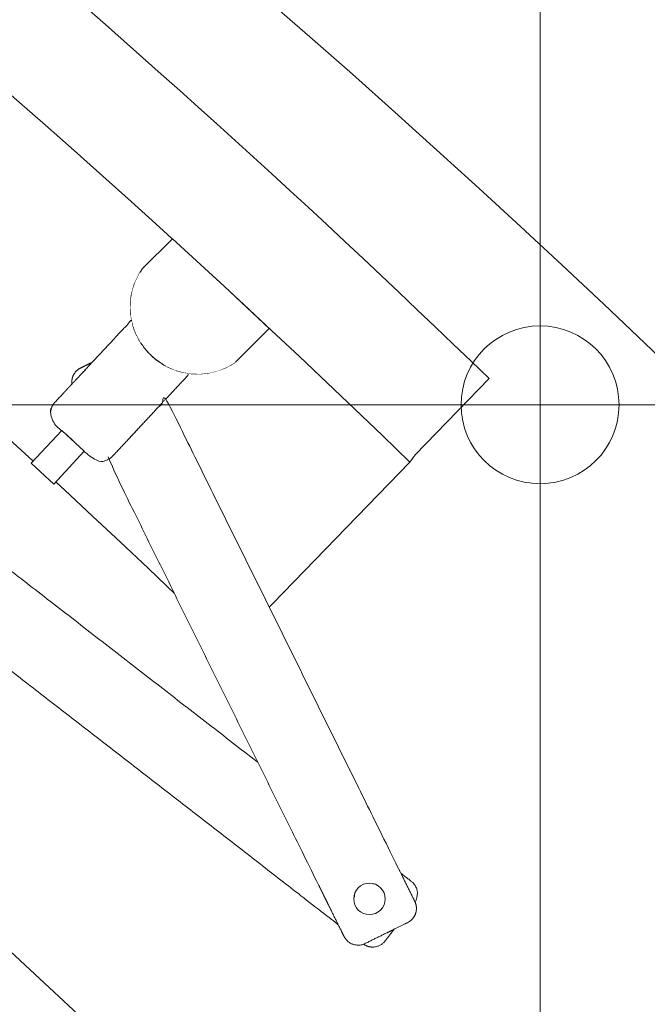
# Model space of a CAD drawing. Header units: metres. Extents: x -45 to 152, y -127 to 99.
# Tile 69 of 256: x -35.739 to -35.501, y -9.953 to -9.579. Entities that reach past the tile are written whole.
import ezdxf

# ---------------------------------------------------------------- set-up
doc = ezdxf.new("R2010")
doc.units = ezdxf.units.M
doc.layers.add('036_Bodenbelagarbeiten-350 Doppelbodenelement', color=7, linetype='Continuous', lineweight=9)
doc.layers.add('_OG 2 (2D)', color=7, linetype='Continuous', lineweight=9)
doc.layers.add('ACTES-Einrichtung Aufsicht.', color=7, linetype='Continuous', lineweight=9, true_color=0xa6a6a6)

# ---------------------------------------------------------------- blocks, each defined once
blk = doc.blocks.new('Group-100')
at = {"color": 255, "transparency": 33554687}
blk.add_wipeout([(-36.90366, -10.12188), (-36.91753, -10.11381), (-36.93143, -10.1058), (-36.94536, -10.09784), (-36.95932, -10.08994), (-36.97332, -10.0821), (-36.98735, -10.07431), (-37.0014, -10.06658), (-37.01549, -10.05891), (-37.11396, -10.00728), (-37.21382, -9.95839), (-37.31499, -9.91228), (-37.4174, -9.869), (-37.52097, -9.82857), (-37.62562, -9.79102), (-37.73128, -9.75639), (-37.83784, -9.72469), (-37.84453, -9.72033), (-37.85043, -9.71496), (-37.8554, -9.70871), (-37.85931, -9.70176), (-37.86207, -9.69427), (-37.8636, -9.68644), (-37.86387, -9.67846), (-37.86286, -9.67054), (-37.86285, -9.67048), (-37.86284, -9.67042), (-37.86282, -9.67036), (-37.86281, -9.67029), (-37.8628, -9.67023), (-37.86278, -9.67017), (-37.86277, -9.6701), (-37.86276, -9.67004), (-37.64691, -8.63864), (-37.64391, -8.62938), (-37.63916, -8.62088), (-37.63286, -8.61346), (-37.62524, -8.60741), (-37.61659, -8.60294), (-37.60724, -8.60023), (-37.59754, -8.59939), (-37.58786, -8.60044), (-37.25404, -8.68571), (-36.92803, -8.7972), (-36.6119, -8.93421), (-36.30763, -9.09587), (-36.01716, -9.28116), (-35.7423, -9.48892), (-35.4848, -9.71784), (-35.24628, -9.96647), (-35.24623, -9.96653), (-35.24618, -9.96658), (-35.24613, -9.96664), (-35.24608, -9.9667), (-35.24603, -9.96676), (-35.24598, -9.96682), (-35.24593, -9.96687), (-35.24588, -9.96693), (-35.24628, -9.96647), (-35.24061, -9.97438), (-35.23659, -9.98324), (-35.23435, -9.99271), (-35.23399, -10.00244), (-35.23553, -10.01205), (-35.2389, -10.02119), (-35.24397, -10.02949), (-35.25056, -10.03666), (-36.03587, -10.73932), (-36.04212, -10.74408), (-36.04904, -10.74781), (-36.05645, -10.7504), (-36.06419, -10.7518), (-36.07204, -10.75197), (-36.07983, -10.75091), (-36.08735, -10.74865), (-36.09443, -10.74523), (-36.18652, -10.65629), (-36.2814, -10.57033), (-36.37897, -10.48744), (-36.47914, -10.40771), (-36.5818, -10.33121), (-36.68684, -10.25802), (-36.79417, -10.18822)], dxfattribs=at).dxf.layer = 'ACTES-Einrichtung Aufsicht.'
at = {"layer": 'ACTES-Einrichtung Aufsicht.', "transparency": 33554534, "flags": 128}
blk.add_lwpolyline([(-36.90366, -10.12188, 0.008083), (-37.01549, -10.05891, 0.055453), (-37.83784, -9.72469, -0.330906), (-37.86286, -9.67054, 0.002569), (-37.86276, -9.67004), (-37.64691, -8.63864, -0.41107), (-37.58786, -8.60044, -0.160224), (-35.24628, -9.96647, -0.00305), (-35.24588, -9.96693), (-35.24628, -9.96647, -0.411112), (-35.25056, -10.03666), (-36.03587, -10.73932, -0.325472), (-36.09443, -10.74523, 0.063875)], format="xyb", close=True, dxfattribs=at)
at = {"layer": 'ACTES-Einrichtung Aufsicht.', "flags": 128}
blk.add_lwpolyline([(-37.1649, -8.8015), (-37.17407, -8.79862, 0.002867), (-37.21837, -8.78472), (-37.21678, -8.78135), (-37.20502, -8.74312, -0.044027), (-36.53908, -9.01394, -0.073959), (-35.56098, -9.71503), (-35.58904, -9.744), (-35.59102, -9.74677, 0.057345), (-36.32518, -9.18289), (-36.32552, -9.18228), (-36.34776, -9.16944, 0.013514), (-36.53908, -9.06321, 0.038853), (-37.11727, -8.81727), (-37.11725, -8.81723), (-37.16488, -8.80146)], format="xyb", close=True, dxfattribs=at)
at = {"color": 255, "transparency": 33554559}
blk.add_wipeout([(-36.32552, -9.18228), (-36.32518, -9.18289), (-36.22661, -9.24397), (-36.12982, -9.30784), (-36.03491, -9.37446), (-35.94194, -9.44378), (-35.85099, -9.51572), (-35.76214, -9.59024), (-35.67546, -9.66728), (-35.59102, -9.74677), (-35.65921, -9.81715), (-35.74338, -9.73797), (-35.82982, -9.66128), (-35.91848, -9.58716), (-36.00926, -9.51565), (-36.10209, -9.44684), (-36.1969, -9.38076), (-36.2936, -9.31749), (-36.39211, -9.25708), (-36.40213, -9.25115), (-36.45434, -9.22067), (-36.53386, -9.17687), (-36.61963, -9.13199), (-36.70648, -9.08923), (-36.79435, -9.0486), (-36.88319, -9.01014), (-36.97295, -8.97387), (-37.06357, -8.93981), (-37.15499, -8.90798), (-37.24717, -8.8784), (-37.24203, -8.86166), (-37.24202, -8.86166), (-37.21824, -8.78476), (-37.1649, -8.8015), (-37.11729, -8.8173), (-37.11729, -8.8173), (-37.11728, -8.81729), (-37.11728, -8.81729), (-37.11728, -8.81728), (-37.11728, -8.81728), (-37.11727, -8.81728), (-37.11727, -8.81727), (-37.11727, -8.81727), (-37.02026, -8.85128), (-36.92414, -8.88774), (-36.82898, -8.92663), (-36.73484, -8.96793), (-36.64178, -9.0116), (-36.54985, -9.05762), (-36.45913, -9.10596), (-36.36966, -9.15659), (-36.34776, -9.16944)], dxfattribs=at).dxf.layer = 'ACTES-Einrichtung Aufsicht.'
at = {"layer": 'ACTES-Einrichtung Aufsicht.', "flags": 128}
blk.add_lwpolyline([(-36.32552, -9.18228), (-36.32518, -9.18289, -0.057345), (-35.59102, -9.74677), (-35.65921, -9.81715, 0.058565), (-36.39211, -9.25708), (-36.40213, -9.25115), (-36.45434, -9.22067), (-36.53386, -9.17687, 0.049045), (-37.24717, -8.8784), (-37.24203, -8.86166), (-37.24202, -8.86166), (-37.21824, -8.78476), (-37.1649, -8.8015), (-37.11729, -8.8173, 0.000416), (-37.11727, -8.81727, -0.050823), (-36.36966, -9.15659), (-36.34776, -9.16944)], format="xyb", close=True, dxfattribs=at)
at = {"color": 255, "transparency": 33554559}
for points in [[(-35.6813, -9.66197), (-35.6927, -9.67326), (-35.69489, -9.6771), (-35.69639, -9.68126), (-35.69715, -9.68562), (-35.69714, -9.69004), (-35.69637, -9.69439), (-35.69487, -9.69854), (-35.69266, -9.70238), (-35.68645, -9.70862), (-35.68263, -9.71085), (-35.67849, -9.71239), (-35.67414, -9.71318), (-35.66972, -9.71321), (-35.66536, -9.71248), (-35.66119, -9.71101), (-35.65734, -9.70884), (-35.65729, -9.7088), (-35.64447, -9.69596), (-35.66154, -9.68007)], [(-35.597, -9.9243), (-35.58906, -9.91402), (-35.58898, -9.91388), (-35.58889, -9.91372), (-35.58881, -9.91357), (-35.58874, -9.91341), (-35.58867, -9.91326), (-35.5886, -9.9131), (-35.58854, -9.91293), (-35.58848, -9.91277), (-35.58845, -9.91267), (-35.58842, -9.91257), (-35.58839, -9.91247), (-35.58836, -9.91237), (-35.58834, -9.91227), (-35.58832, -9.91217), (-35.58829, -9.91206), (-35.58827, -9.91196), (-35.58826, -9.91185), (-35.58824, -9.91175), (-35.58823, -9.91166), (-35.58821, -9.91156), (-35.5882, -9.91147), (-35.58819, -9.91138), (-35.58819, -9.91129), (-35.58818, -9.9112), (-35.58818, -9.91112), (-35.58818, -9.91104), (-35.58818, -9.91096), (-35.58818, -9.91089), (-35.58818, -9.91082), (-35.58818, -9.91075), (-35.58818, -9.91068), (-35.58818, -9.91062), (-35.58819, -9.91056), (-35.58819, -9.91049), (-35.58819, -9.91043), (-35.5882, -9.91037), (-35.5882, -9.91031), (-35.58821, -9.91025), (-35.58822, -9.91019), (-35.58822, -9.91013), (-35.58823, -9.91009), (-35.58823, -9.91006), (-35.58824, -9.91002), (-35.58824, -9.90998), (-35.58825, -9.90995), (-35.58826, -9.90991), (-35.58826, -9.90987), (-35.58827, -9.90984), (-35.58827, -9.9098), (-35.58828, -9.90977), (-35.58829, -9.90973), (-35.58829, -9.9097), (-35.5883, -9.90967), (-35.58831, -9.90964), (-35.58831, -9.90961), (-35.58832, -9.90959), (-35.58832, -9.90956), (-35.58833, -9.90954), (-35.58833, -9.90951), (-35.58834, -9.90949), (-35.58835, -9.90947), (-35.58835, -9.90944), (-35.58836, -9.90942), (-35.58836, -9.9094), (-35.58837, -9.90938), (-35.58837, -9.90937), (-35.58838, -9.90935), (-35.58838, -9.90933), (-35.58839, -9.90931), (-35.58839, -9.90929), (-35.5884, -9.90927), (-35.5884, -9.90925), (-35.58843, -9.90914), (-35.58847, -9.90904), (-35.5885, -9.90893), (-35.58854, -9.90882), (-35.58858, -9.90872), (-35.58862, -9.90861), (-35.58867, -9.90851), (-35.58871, -9.9084), (-35.58876, -9.9083), (-35.58881, -9.9082), (-35.58886, -9.9081), (-35.58892, -9.90799), (-35.58898, -9.90789), (-35.58904, -9.90779), (-35.5891, -9.90769), (-35.58916, -9.90759), (-35.58923, -9.90749), (-35.5893, -9.90739), (-35.58937, -9.90729), (-35.58944, -9.90719), (-35.58952, -9.90709), (-35.5896, -9.907), (-35.58968, -9.90691), (-35.58977, -9.90681), (-35.58985, -9.90672), (-35.58993, -9.90664), (-35.59001, -9.90657), (-35.59007, -9.9065), (-35.59014, -9.90644), (-35.5902, -9.90638), (-35.59025, -9.90634), (-35.5903, -9.9063), (-35.59049, -9.90615), (-35.5905, -9.90614), (-35.59449, -9.90304), (-35.75878, -9.77557), (-35.75879, -9.77557), (-35.75898, -9.77542), (-35.75903, -9.77538), (-35.75909, -9.77534), (-35.75916, -9.7753), (-35.75923, -9.77525), (-35.75932, -9.7752), (-35.75941, -9.77515), (-35.75951, -9.77509), (-35.75961, -9.77503), (-35.75973, -9.77497), (-35.75984, -9.77492), (-35.75995, -9.77486), (-35.76006, -9.77481), (-35.76017, -9.77476), (-35.76029, -9.77472), (-35.7604, -9.77468), (-35.76052, -9.77464), (-35.76063, -9.7746), (-35.76074, -9.77456), (-35.76086, -9.77453), (-35.76097, -9.7745), (-35.76108, -9.77447), (-35.7612, -9.77445), (-35.76131, -9.77443), (-35.76142, -9.7744), (-35.76153, -9.77439), (-35.76164, -9.77437), (-35.76175, -9.77435), (-35.76187, -9.77434), (-35.76198, -9.77433), (-35.76209, -9.77432), (-35.7622, -9.77432), (-35.76232, -9.77431), (-35.76234, -9.77431), (-35.76236, -9.77431), (-35.76238, -9.77431), (-35.7624, -9.77431), (-35.76242, -9.77431), (-35.76244, -9.77431), (-35.76245, -9.77431), (-35.76247, -9.77431), (-35.76249, -9.77431), (-35.76252, -9.77431), (-35.76254, -9.77431), (-35.76256, -9.77431), (-35.76258, -9.77431), (-35.76261, -9.77431), (-35.76264, -9.77431), (-35.76266, -9.77432), (-35.76269, -9.77432), (-35.76272, -9.77432), (-35.76275, -9.77432), (-35.76278, -9.77432), (-35.76281, -9.77432), (-35.76285, -9.77432), (-35.76288, -9.77433), (-35.76292, -9.77433), (-35.76295, -9.77433), (-35.76299, -9.77434), (-35.76303, -9.77434), (-35.76306, -9.77434), (-35.7631, -9.77435), (-35.76314, -9.77435), (-35.76318, -9.77435), (-35.76321, -9.77436), (-35.76327, -9.77437), (-35.76333, -9.77438), (-35.76339, -9.77438), (-35.76345, -9.77439), (-35.76351, -9.77441), (-35.76357, -9.77442), (-35.76363, -9.77443), (-35.76369, -9.77444), (-35.76376, -9.77445), (-35.76382, -9.77447), (-35.76389, -9.77448), (-35.76396, -9.7745), (-35.76403, -9.77452), (-35.7641, -9.77454), (-35.76418, -9.77456), (-35.76426, -9.77459), (-35.76434, -9.77461), (-35.76443, -9.77464), (-35.76451, -9.77467), (-35.7646, -9.7747), (-35.76469, -9.77474), (-35.76478, -9.77478), (-35.76488, -9.77482), (-35.76497, -9.77486), (-35.76507, -9.77491), (-35.76516, -9.77495), (-35.76526, -9.775), (-35.76535, -9.77505), (-35.76544, -9.7751), (-35.76553, -9.77516), (-35.76562, -9.77521), (-35.76571, -9.77526), (-35.76592, -9.77541), (-35.76612, -9.77556), (-35.76632, -9.77572), (-35.76651, -9.77589), (-35.7667, -9.77606), (-35.76687, -9.77624), (-35.76704, -9.77644), (-35.7672, -9.77663), (-35.77824, -9.79086), (-35.77839, -9.79106), (-35.77853, -9.79127), (-35.77867, -9.79149), (-35.77879, -9.79171), (-35.77891, -9.79194), (-35.77901, -9.79217), (-35.77911, -9.79241), (-35.77919, -9.79265), (-35.77922, -9.79274), (-35.77925, -9.79284), (-35.77928, -9.79294), (-35.77931, -9.79304), (-35.77933, -9.79315), (-35.77936, -9.79325), (-35.77938, -9.79335), (-35.7794, -9.79346), (-35.77942, -9.79356), (-35.77943, -9.79366), (-35.77945, -9.79376), (-35.77946, -9.79386), (-35.77947, -9.79395), (-35.77948, -9.79404), (-35.77948, -9.79413), (-35.77949, -9.79421), (-35.77949, -9.7943), (-35.77949, -9.79438), (-35.7795, -9.79445), (-35.7795, -9.79453), (-35.7795, -9.7946), (-35.77949, -9.79467), (-35.77949, -9.79474), (-35.77949, -9.7948), (-35.77949, -9.79486), (-35.77948, -9.79492), (-35.77948, -9.79498), (-35.77947, -9.79504), (-35.77947, -9.79511), (-35.77946, -9.79517), (-35.77946, -9.79523), (-35.77945, -9.79528), (-35.77944, -9.79532), (-35.77944, -9.79536), (-35.77943, -9.7954), (-35.77943, -9.79543), (-35.77942, -9.79547), (-35.77942, -9.79551), (-35.77941, -9.79554), (-35.7794, -9.79558), (-35.7794, -9.79561), (-35.77939, -9.79565), (-35.77939, -9.79568), (-35.77938, -9.79571), (-35.77937, -9.79574), (-35.77937, -9.79577), (-35.77936, -9.7958), (-35.77935, -9.79583), (-35.77935, -9.79586), (-35.77934, -9.79588), (-35.77934, -9.79591), (-35.77933, -9.79593), (-35.77933, -9.79595), (-35.77932, -9.79597), (-35.77932, -9.79599), (-35.77931, -9.79601), (-35.77931, -9.79603), (-35.7793, -9.79605), (-35.7793, -9.79607), (-35.77929, -9.79609), (-35.77929, -9.79611), (-35.77928, -9.79613), (-35.77928, -9.79615), (-35.77927, -9.79616), (-35.77924, -9.79627), (-35.7792, -9.79638), (-35.77917, -9.79649), (-35.77913, -9.79659), (-35.77909, -9.7967), (-35.77905, -9.7968), (-35.77901, -9.79691), (-35.77896, -9.79701), (-35.77891, -9.79711), (-35.77886, -9.79722), (-35.77881, -9.79732), (-35.77875, -9.79742), (-35.7787, -9.79752), (-35.77864, -9.79763), (-35.77857, -9.79773), (-35.77851, -9.79783), (-35.77844, -9.79793), (-35.77837, -9.79803), (-35.7783, -9.79813), (-35.77823, -9.79822), (-35.77815, -9.79832), (-35.77807, -9.79842), (-35.77799, -9.79851), (-35.7779, -9.7986), (-35.77782, -9.79869), (-35.77774, -9.79877), (-35.77767, -9.79885), (-35.7776, -9.79892), (-35.77753, -9.79898), (-35.77748, -9.79903), (-35.77742, -9.79908), (-35.77737, -9.79912), (-35.77718, -9.79927), (-35.77717, -9.79927), (-35.7676, -9.8067), (-35.75696, -9.79529), (-35.75639, -9.79475), (-35.75576, -9.79429), (-35.75506, -9.79392), (-35.75433, -9.79364), (-35.75357, -9.79346), (-35.75279, -9.79338), (-35.752, -9.7934), (-35.75047, -9.79376), (-35.74976, -9.79408), (-35.74909, -9.79449), (-35.74848, -9.79499), (-35.74795, -9.79556), (-35.74749, -9.79619), (-35.74711, -9.79689), (-35.74666, -9.79838), (-35.74658, -9.79916), (-35.7466, -9.79995), (-35.74673, -9.80072), (-35.74695, -9.80147), (-35.74727, -9.80219), (-35.74769, -9.80286), (-35.74818, -9.80347), (-35.75808, -9.81409), (-35.61833, -9.92252), (-35.61834, -9.9225), (-35.60864, -9.93002), (-35.60856, -9.93008), (-35.60847, -9.93014), (-35.60839, -9.93019), (-35.6083, -9.93025), (-35.60821, -9.9303), (-35.60811, -9.93035), (-35.60802, -9.9304), (-35.60792, -9.93045), (-35.60783, -9.9305), (-35.60773, -9.93055), (-35.60763, -9.93059), (-35.60753, -9.93064), (-35.60743, -9.93068), (-35.60733, -9.93072), (-35.60722, -9.93076), (-35.60712, -9.93079), (-35.60701, -9.93083), (-35.60691, -9.93086), (-35.6068, -9.93089), (-35.60669, -9.93092), (-35.60658, -9.93094), (-35.60647, -9.93097), (-35.60636, -9.93099), (-35.60625, -9.93101), (-35.60614, -9.93103), (-35.60603, -9.93105), (-35.60592, -9.93106), (-35.60581, -9.93107), (-35.60569, -9.93108), (-35.60558, -9.93109), (-35.60547, -9.9311), (-35.60536, -9.9311), (-35.60534, -9.9311), (-35.60532, -9.9311), (-35.6053, -9.9311), (-35.60528, -9.9311), (-35.60526, -9.9311), (-35.60524, -9.9311), (-35.60522, -9.9311), (-35.6052, -9.9311), (-35.60518, -9.9311), (-35.60516, -9.9311), (-35.60513, -9.9311), (-35.60511, -9.9311), (-35.60509, -9.9311), (-35.60506, -9.9311), (-35.60504, -9.9311), (-35.60501, -9.9311), (-35.60498, -9.9311), (-35.60495, -9.9311), (-35.60492, -9.9311), (-35.60489, -9.9311), (-35.60486, -9.93109), (-35.60483, -9.93109), (-35.60479, -9.93109), (-35.60475, -9.93109), (-35.60472, -9.93108), (-35.60468, -9.93108), (-35.60464, -9.93108), (-35.60461, -9.93107), (-35.60457, -9.93107), (-35.60453, -9.93107), (-35.6045, -9.93106), (-35.60446, -9.93106), (-35.6044, -9.93105), (-35.60434, -9.93104), (-35.60428, -9.93103), (-35.60422, -9.93102), (-35.60416, -9.93101), (-35.6041, -9.931), (-35.60404, -9.93099), (-35.60398, -9.93098), (-35.60392, -9.93096), (-35.60385, -9.93095), (-35.60378, -9.93093), (-35.60371, -9.93091), (-35.60364, -9.93089), (-35.60357, -9.93087), (-35.60349, -9.93085), (-35.60341, -9.93083), (-35.60333, -9.9308), (-35.60325, -9.93078), (-35.60316, -9.93074), (-35.60307, -9.93071), (-35.60298, -9.93068), (-35.60289, -9.93064), (-35.6028, -9.9306), (-35.6027, -9.93055), (-35.6026, -9.93051), (-35.60251, -9.93046), (-35.60242, -9.93041), (-35.60232, -9.93036), (-35.60223, -9.93031), (-35.60214, -9.93026), (-35.60205, -9.93021), (-35.60197, -9.93015), (-35.60176, -9.93001), (-35.60155, -9.92986), (-35.60135, -9.9297), (-35.60116, -9.92953), (-35.60098, -9.92935), (-35.6008, -9.92917), (-35.60063, -9.92898), (-35.60047, -9.92878)]]:
    blk.add_wipeout(points, dxfattribs=at).dxf.layer = 'ACTES-Einrichtung Aufsicht.'
at = {"layer": 'ACTES-Einrichtung Aufsicht.', "flags": 128}
blk.add_lwpolyline([(-35.6813, -9.66197), (-35.6927, -9.67326, 0.83258), (-35.65734, -9.70884), (-35.65729, -9.7088), (-35.64447, -9.69596), (-35.66154, -9.68007)], format="xyb", close=True, dxfattribs=at)
at = {"layer": 'ACTES-Einrichtung Aufsicht.'}
blk.add_rational_spline([(-35.597, -9.9243), (-35.59303, -9.91916), (-35.58906, -9.91402), (-35.5887, -9.91343), (-35.58848, -9.91277), (-35.58835, -9.91238), (-35.5882, -9.91154), (-35.58817, -9.91087), (-35.58819, -9.91037), (-35.58822, -9.91013), (-35.58824, -9.90998), (-35.58829, -9.90969), (-35.58834, -9.90948), (-35.58838, -9.90933), (-35.5884, -9.90925), (-35.58853, -9.90882), (-35.5889, -9.90799), (-35.58942, -9.90718), (-35.59011, -9.90644), (-35.5904, -9.90622), (-35.59049, -9.90615), (-35.59049, -9.90614), (-35.5905, -9.90614), (-35.59249, -9.90459), (-35.59449, -9.90304), (-35.67664, -9.83931), (-35.75878, -9.77557), (-35.75879, -9.77557), (-35.75879, -9.77557), (-35.75889, -9.77549), (-35.75917, -9.77527), (-35.76006, -9.77479), (-35.76097, -9.77448), (-35.76187, -9.77433), (-35.76232, -9.77431), (-35.7624, -9.77431), (-35.76255, -9.77431), (-35.76277, -9.77432), (-35.76306, -9.77434), (-35.76321, -9.77436), (-35.76345, -9.77439), (-35.76394, -9.77449), (-35.76458, -9.77468), (-35.76536, -9.77504), (-35.76571, -9.77526), (-35.76657, -9.77582), (-35.7672, -9.77663), (-35.77272, -9.78374), (-35.77824, -9.79086), (-35.77887, -9.79167), (-35.77919, -9.79265), (-35.77932, -9.79304), (-35.77948, -9.79388), (-35.7795, -9.79455), (-35.77948, -9.79505), (-35.77945, -9.79528), (-35.77943, -9.79543), (-35.77938, -9.79572), (-35.77933, -9.79594), (-35.77929, -9.79609), (-35.77927, -9.79616), (-35.77915, -9.7966), (-35.77877, -9.79742), (-35.77825, -9.79823), (-35.77756, -9.79897), (-35.77728, -9.79919), (-35.77718, -9.79927), (-35.77718, -9.79927), (-35.77717, -9.79927), (-35.77239, -9.80299), (-35.7676, -9.8067), (-35.76228, -9.801), (-35.75696, -9.79529), (-35.7546, -9.79275), (-35.75123, -9.79353), (-35.74785, -9.79431), (-35.74684, -9.79762), (-35.74582, -9.80093), (-35.74818, -9.80347), (-35.75313, -9.80878), (-35.75808, -9.81409), (-35.6882, -9.86831), (-35.61833, -9.92252), (-35.61833, -9.92251), (-35.61834, -9.9225), (-35.61349, -9.92626), (-35.60864, -9.93002), (-35.60831, -9.93026), (-35.60754, -9.93065), (-35.6067, -9.93093), (-35.60581, -9.93109), (-35.60536, -9.9311), (-35.60528, -9.9311), (-35.60512, -9.9311), (-35.6049, -9.9311), (-35.60461, -9.93108), (-35.60446, -9.93106), (-35.60422, -9.93103), (-35.60373, -9.93093), (-35.60309, -9.93073), (-35.60231, -9.93037), (-35.60197, -9.93015), (-35.6011, -9.9296), (-35.60047, -9.92878), (-35.59873, -9.92654), (-35.597, -9.9243)], [1, 1, 1, 0.99333317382, 1, 1, 1, 1, 1, 1, 1, 1, 1, 1, 1, 1, 1, 1, 1, 1, 1, 1, 1, 1, 1, 1, 1, 1, 1, 1, 1, 1, 1, 1, 1, 1, 1, 1, 1, 1, 1, 1, 1, 1, 1, 0.985598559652, 1, 1, 1, 0.985598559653, 1, 1, 1, 1, 1, 1, 1, 1, 1, 1, 1, 1, 1, 1, 1, 1, 1, 1, 1, 1, 1, 1, 1, 0.866022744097, 1, 0.866022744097, 1, 0.866022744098, 1, 1, 1, 1, 1, 1, 1, 1, 1, 1, 1, 1, 1, 1, 1, 1, 1, 1, 1, 1, 1, 1, 1, 1, 0.985598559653, 1, 1, 1], degree=2, knots=[0, 0, 0, 0.004254, 0.004254, 0.004707, 0.004707, 0.004977, 0.005247, 0.005516, 0.005786, 0.005786, 0.005957, 0.006128, 0.006299, 0.00647, 0.00647, 0.007448, 0.008425, 0.009402, 0.010379, 0.010878, 0.010878, 0.010898, 0.010898, 0.021336, 0.021336, 0.450963, 0.450963, 0.450982, 0.450982, 0.451481, 0.452458, 0.453436, 0.454413, 0.45539, 0.45539, 0.455561, 0.455732, 0.455903, 0.456074, 0.456074, 0.456344, 0.456614, 0.456884, 0.457153, 0.457153, 0.457818, 0.457818, 0.463715, 0.463715, 0.46438, 0.46438, 0.46465, 0.46492, 0.465189, 0.465459, 0.465459, 0.46563, 0.465801, 0.465972, 0.466144, 0.466144, 0.467121, 0.468098, 0.469075, 0.470052, 0.470551, 0.470551, 0.470571, 0.470571, 0.495613, 0.495613, 0.527849, 0.527849, 0.540245, 0.540245, 0.552642, 0.552642, 0.565038, 0.565038, 0.595034, 0.595034, 0.960479, 0.960479, 0.960516, 0.960516, 0.985858, 0.985858, 0.987545, 0.989232, 0.990918, 0.992605, 0.992605, 0.9929, 0.993195, 0.993491, 0.993786, 0.993786, 0.994251, 0.994717, 0.995183, 0.995648, 0.995648, 0.996795, 0.996795, 1, 1, 1], dxfattribs=at)
at = {"color": 255, "transparency": 33554559}
blk.add_wipeout([(-35.6781, -9.71673), (-35.67473, -9.71312), (-35.67866, -9.71234), (-35.68242, -9.71095), (-35.68591, -9.70899), (-35.68906, -9.70651), (-35.69178, -9.70357), (-35.694, -9.70024), (-35.69567, -9.6966), (-35.69676, -9.69275), (-35.72595, -9.72409), (-35.72596, -9.7241), (-35.72612, -9.72427), (-35.72616, -9.72432), (-35.72621, -9.72438), (-35.72626, -9.72444), (-35.72631, -9.72451), (-35.72637, -9.72459), (-35.72643, -9.72467), (-35.72649, -9.72477), (-35.72656, -9.72487), (-35.72663, -9.72497), (-35.7267, -9.72508), (-35.72676, -9.72519), (-35.72682, -9.7253), (-35.72688, -9.7254), (-35.72693, -9.72551), (-35.72699, -9.72562), (-35.72704, -9.72573), (-35.72708, -9.72584), (-35.72713, -9.72595), (-35.72717, -9.72606), (-35.72721, -9.72617), (-35.72725, -9.72628), (-35.72729, -9.72639), (-35.72732, -9.7265), (-35.72735, -9.72661), (-35.72738, -9.72672), (-35.7274, -9.72683), (-35.72743, -9.72694), (-35.72745, -9.72705), (-35.72747, -9.72716), (-35.72749, -9.72727), (-35.72751, -9.72738), (-35.72752, -9.7275), (-35.72752, -9.72752), (-35.72752, -9.72753), (-35.72753, -9.72755), (-35.72753, -9.72757), (-35.72753, -9.72759), (-35.72753, -9.72761), (-35.72753, -9.72763), (-35.72754, -9.72765), (-35.72754, -9.72767), (-35.72754, -9.72769), (-35.72754, -9.72772), (-35.72754, -9.72774), (-35.72754, -9.72776), (-35.72755, -9.72779), (-35.72755, -9.72781), (-35.72755, -9.72784), (-35.72755, -9.72787), (-35.72755, -9.7279), (-35.72755, -9.72793), (-35.72756, -9.72796), (-35.72756, -9.72799), (-35.72756, -9.72802), (-35.72756, -9.72806), (-35.72756, -9.7281), (-35.72756, -9.72813), (-35.72756, -9.72817), (-35.72756, -9.72821), (-35.72756, -9.72824), (-35.72756, -9.72828), (-35.72756, -9.72832), (-35.72756, -9.72836), (-35.72756, -9.72839), (-35.72755, -9.72845), (-35.72755, -9.72851), (-35.72755, -9.72857), (-35.72754, -9.72863), (-35.72754, -9.72869), (-35.72753, -9.72876), (-35.72752, -9.72882), (-35.72752, -9.72888), (-35.72751, -9.72894), (-35.7275, -9.72901), (-35.72749, -9.72908), (-35.72748, -9.72915), (-35.72747, -9.72922), (-35.72745, -9.7293), (-35.72744, -9.72938), (-35.72742, -9.72946), (-35.7274, -9.72954), (-35.72738, -9.72963), (-35.72736, -9.72971), (-35.72734, -9.7298), (-35.72731, -9.7299), (-35.72728, -9.72999), (-35.72725, -9.73009), (-35.72721, -9.73019), (-35.72718, -9.73029), (-35.72714, -9.73039), (-35.7271, -9.73049), (-35.72706, -9.73058), (-35.72701, -9.73068), (-35.72697, -9.73077), (-35.72693, -9.73086), (-35.72688, -9.73096), (-35.72676, -9.73118), (-35.72662, -9.7314), (-35.72648, -9.73161), (-35.72633, -9.73182), (-35.72617, -9.73202), (-35.72601, -9.73221), (-35.72583, -9.73239), (-35.72565, -9.73257), (-35.71248, -9.74484), (-35.71229, -9.74501), (-35.71209, -9.74517), (-35.71189, -9.74532), (-35.71168, -9.74547), (-35.71146, -9.7456), (-35.71124, -9.74573), (-35.71101, -9.74584), (-35.71078, -9.74595), (-35.71068, -9.74599), (-35.71059, -9.74603), (-35.71049, -9.74607), (-35.71039, -9.7461), (-35.71029, -9.74614), (-35.71019, -9.74617), (-35.71009, -9.7462), (-35.70999, -9.74623), (-35.70989, -9.74626), (-35.70979, -9.74628), (-35.70969, -9.74631), (-35.7096, -9.74633), (-35.70951, -9.74634), (-35.70942, -9.74636), (-35.70933, -9.74638), (-35.70924, -9.74639), (-35.70916, -9.7464), (-35.70908, -9.74641), (-35.70901, -9.74642), (-35.70893, -9.74642), (-35.70886, -9.74643), (-35.70879, -9.74643), (-35.70873, -9.74644), (-35.70866, -9.74644), (-35.7086, -9.74644), (-35.70854, -9.74645), (-35.70848, -9.74645), (-35.70842, -9.74645), (-35.70836, -9.74645), (-35.70829, -9.74645), (-35.70823, -9.74645), (-35.70817, -9.74644), (-35.70814, -9.74644), (-35.7081, -9.74644), (-35.70806, -9.74644), (-35.70802, -9.74644), (-35.70799, -9.74643), (-35.70795, -9.74643), (-35.70791, -9.74643), (-35.70788, -9.74643), (-35.70784, -9.74642), (-35.70781, -9.74642), (-35.70777, -9.74642), (-35.70774, -9.74641), (-35.70771, -9.74641), (-35.70768, -9.74641), (-35.70765, -9.7464), (-35.70762, -9.7464), (-35.7076, -9.7464), (-35.70757, -9.74639), (-35.70755, -9.74639), (-35.70752, -9.74639), (-35.7075, -9.74638), (-35.70748, -9.74638), (-35.70746, -9.74638), (-35.70744, -9.74637), (-35.70742, -9.74637), (-35.7074, -9.74637), (-35.70738, -9.74636), (-35.70736, -9.74636), (-35.70734, -9.74636), (-35.70732, -9.74635), (-35.7073, -9.74635), (-35.70728, -9.74635), (-35.70717, -9.74632), (-35.70706, -9.7463), (-35.70695, -9.74627), (-35.70684, -9.74625), (-35.70673, -9.74622), (-35.70663, -9.74618), (-35.70652, -9.74615), (-35.70641, -9.74611), (-35.7063, -9.74607), (-35.7062, -9.74603), (-35.70609, -9.74599), (-35.70598, -9.74594), (-35.70588, -9.7459), (-35.70577, -9.74585), (-35.70566, -9.74579), (-35.70556, -9.74574), (-35.70545, -9.74568), (-35.70534, -9.74562), (-35.70524, -9.74556), (-35.70514, -9.74549), (-35.70503, -9.74542), (-35.70493, -9.74535), (-35.70483, -9.74528), (-35.70473, -9.7452), (-35.70463, -9.74513), (-35.70455, -9.74506), (-35.70446, -9.74499), (-35.70439, -9.74493), (-35.70432, -9.74487), (-35.70426, -9.74482), (-35.70421, -9.74477), (-35.70417, -9.74472), (-35.704, -9.74454), (-35.704, -9.74454)], dxfattribs=at).dxf.layer = 'ACTES-Einrichtung Aufsicht.'
at = {"layer": 'ACTES-Einrichtung Aufsicht.'}
blk.add_rational_spline([(-35.6781, -9.71673), (-35.67642, -9.71492), (-35.67473, -9.71312), (-35.69315, -9.71094), (-35.69676, -9.69275), (-35.71135, -9.70842), (-35.72595, -9.72409), (-35.72595, -9.72409), (-35.72596, -9.7241), (-35.72604, -9.72419), (-35.72628, -9.72445), (-35.72684, -9.72529), (-35.72723, -9.72617), (-35.72747, -9.72705), (-35.72752, -9.7275), (-35.72753, -9.72757), (-35.72754, -9.72773), (-35.72756, -9.72795), (-35.72756, -9.72824), (-35.72756, -9.72839), (-35.72755, -9.72863), (-35.72749, -9.72913), (-35.72736, -9.72979), (-35.72707, -9.73059), (-35.72688, -9.73096), (-35.7264, -9.73187), (-35.72565, -9.73257), (-35.71906, -9.7387), (-35.71248, -9.74484), (-35.71172, -9.74554), (-35.71078, -9.74595), (-35.7104, -9.74612), (-35.70958, -9.74634), (-35.70891, -9.74643), (-35.70841, -9.74645), (-35.70817, -9.74644), (-35.70802, -9.74644), (-35.70773, -9.74641), (-35.70752, -9.74639), (-35.70736, -9.74636), (-35.70728, -9.74635), (-35.70684, -9.74626), (-35.70598, -9.74596), (-35.70513, -9.74551), (-35.70433, -9.74489), (-35.70409, -9.74463), (-35.704, -9.74454), (-35.704, -9.74454), (-35.704, -9.74454), (-35.69105, -9.73063), (-35.6781, -9.71673)], [1, 1, 1, 0.808687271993, 1, 1, 1, 1, 1, 1, 1, 1, 1, 1, 1, 1, 1, 1, 1, 1, 1, 1, 1, 1, 1, 0.985598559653, 1, 1, 1, 0.985598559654, 1, 1, 1, 1, 1, 1, 1, 1, 1, 1, 1, 1, 1, 1, 1, 1, 1, 1, 1, 1, 1], degree=2, knots=[0, 0, 0, 0.039408, 0.039408, 0.278912, 0.278912, 0.620862, 0.620862, 0.620937, 0.620937, 0.622866, 0.626641, 0.630417, 0.634193, 0.637969, 0.637969, 0.638631, 0.639292, 0.639953, 0.640614, 0.640614, 0.641656, 0.642699, 0.643741, 0.644783, 0.644783, 0.647352, 0.647352, 0.67014, 0.67014, 0.672709, 0.672709, 0.673751, 0.674793, 0.675836, 0.676878, 0.676878, 0.677539, 0.6782, 0.678861, 0.679523, 0.679523, 0.683299, 0.687075, 0.69085, 0.694626, 0.696555, 0.696555, 0.69663, 0.69663, 1, 1, 1], dxfattribs=at)
at = {"color": 255, "transparency": 33554559}
for points in [[(-35.65729, -9.7088), (-35.66031, -9.71059), (-35.66355, -9.71194), (-35.66694, -9.71284), (-35.67042, -9.71326), (-35.67393, -9.7132), (-35.6774, -9.71266), (-35.68076, -9.71165), (-35.68395, -9.71018), (-35.67174, -9.68779)], [(-35.72595, -9.72409), (-35.72595, -9.72409), (-35.72595, -9.72409), (-35.72595, -9.72409), (-35.72595, -9.72409), (-35.72595, -9.7241), (-35.72595, -9.7241), (-35.72596, -9.7241), (-35.72596, -9.7241), (-35.72596, -9.7241), (-35.72597, -9.72411), (-35.72598, -9.72412), (-35.726, -9.72414), (-35.72602, -9.72417), (-35.72605, -9.7242), (-35.72608, -9.72423), (-35.72612, -9.72427), (-35.72616, -9.72432), (-35.72621, -9.72438), (-35.72626, -9.72444), (-35.72631, -9.72451), (-35.72637, -9.72459), (-35.72643, -9.72467), (-35.72649, -9.72477), (-35.72656, -9.72487), (-35.72663, -9.72497), (-35.7267, -9.72508), (-35.72676, -9.72519), (-35.72682, -9.7253), (-35.72688, -9.7254), (-35.72693, -9.72551), (-35.72699, -9.72562), (-35.72704, -9.72573), (-35.72708, -9.72584), (-35.72713, -9.72595), (-35.72717, -9.72606), (-35.72721, -9.72617), (-35.72725, -9.72628), (-35.72729, -9.72639), (-35.72732, -9.7265), (-35.72735, -9.72661), (-35.72738, -9.72672), (-35.7274, -9.72683), (-35.72743, -9.72694), (-35.72745, -9.72705), (-35.72747, -9.72716), (-35.72749, -9.72727), (-35.72751, -9.72738), (-35.72752, -9.7275)], [(-35.70417, -9.74472), (-35.70421, -9.74477), (-35.70426, -9.74482), (-35.70432, -9.74487), (-35.70439, -9.74493), (-35.70446, -9.74499), (-35.70455, -9.74506), (-35.70463, -9.74513), (-35.70473, -9.7452), (-35.70483, -9.74528), (-35.70493, -9.74535), (-35.70503, -9.74542), (-35.70514, -9.74549), (-35.70524, -9.74556), (-35.70534, -9.74562), (-35.70545, -9.74568), (-35.70556, -9.74574), (-35.70557, -9.74575), (-35.70559, -9.74575), (-35.7056, -9.74576), (-35.70562, -9.74577), (-35.70564, -9.74578), (-35.70565, -9.74579), (-35.70567, -9.7458), (-35.70568, -9.7458), (-35.61609, -9.92705), (-35.61608, -9.92706), (-35.61598, -9.92727), (-35.61595, -9.92733), (-35.61591, -9.92739), (-35.61587, -9.92746), (-35.61582, -9.92754), (-35.61577, -9.92762), (-35.61571, -9.9277), (-35.61565, -9.9278), (-35.61558, -9.9279), (-35.6155, -9.928), (-35.61543, -9.9281), (-35.61535, -9.9282), (-35.61527, -9.92829), (-35.61519, -9.92838), (-35.61511, -9.92847), (-35.61502, -9.92856), (-35.61494, -9.92865), (-35.61485, -9.92873), (-35.61477, -9.92881), (-35.61468, -9.92889), (-35.61459, -9.92897), (-35.6145, -9.92904), (-35.61441, -9.92911), (-35.61432, -9.92918), (-35.61423, -9.92925), (-35.61414, -9.92932), (-35.61404, -9.92938), (-35.61395, -9.92944), (-35.61385, -9.9295), (-35.61376, -9.92956), (-35.61366, -9.92962), (-35.61356, -9.92967), (-35.61346, -9.92972), (-35.61344, -9.92973), (-35.61343, -9.92974), (-35.61341, -9.92975), (-35.61339, -9.92976), (-35.61337, -9.92977), (-35.61335, -9.92978), (-35.61334, -9.92979), (-35.61332, -9.92979), (-35.6133, -9.9298), (-35.61328, -9.92981), (-35.61326, -9.92982), (-35.61324, -9.92983), (-35.61322, -9.92984), (-35.6132, -9.92985), (-35.61317, -9.92986), (-35.61315, -9.92987), (-35.61312, -9.92988), (-35.6131, -9.9299), (-35.61307, -9.92991), (-35.61304, -9.92992), (-35.61301, -9.92993), (-35.61298, -9.92995), (-35.61295, -9.92996), (-35.61291, -9.92997), (-35.61288, -9.92999), (-35.61284, -9.93), (-35.61281, -9.93001), (-35.61277, -9.93002), (-35.61274, -9.93004), (-35.6127, -9.93005), (-35.61267, -9.93006), (-35.61263, -9.93007), (-35.61258, -9.93009), (-35.61252, -9.93011), (-35.61246, -9.93013), (-35.6124, -9.93015), (-35.61234, -9.93016), (-35.61229, -9.93018), (-35.61223, -9.9302), (-35.61217, -9.93021), (-35.6121, -9.93023), (-35.61204, -9.93024), (-35.61197, -9.93026), (-35.6119, -9.93027), (-35.61183, -9.93028), (-35.61175, -9.9303), (-35.61167, -9.93031), (-35.61159, -9.93033), (-35.61151, -9.93034), (-35.61142, -9.93035), (-35.61133, -9.93036), (-35.61124, -9.93037), (-35.61114, -9.93038), (-35.61104, -9.93038), (-35.61094, -9.93039), (-35.61083, -9.93039), (-35.61073, -9.93039), (-35.61062, -9.93039), (-35.61051, -9.93039), (-35.61041, -9.93038), (-35.61031, -9.93038), (-35.6102, -9.93037), (-35.6101, -9.93036), (-35.61, -9.93035), (-35.60982, -9.93032), (-35.60965, -9.9303), (-35.60948, -9.93026), (-35.60931, -9.93023), (-35.60914, -9.93018), (-35.60897, -9.93013), (-35.60881, -9.93008), (-35.60864, -9.93002), (-35.597, -9.9243), (-35.59192, -9.92179), (-35.59169, -9.92168), (-35.59147, -9.92155), (-35.59125, -9.92141), (-35.59104, -9.92127), (-35.59084, -9.92111), (-35.59064, -9.92095), (-35.59046, -9.92078), (-35.59027, -9.9206), (-35.5902, -9.92052), (-35.59013, -9.92045), (-35.59006, -9.92037), (-35.59, -9.92029), (-35.58993, -9.92021), (-35.58986, -9.92013), (-35.5898, -9.92004), (-35.58973, -9.91996), (-35.58967, -9.91987), (-35.58961, -9.91979), (-35.58956, -9.91971), (-35.58951, -9.91963), (-35.58946, -9.91955), (-35.58941, -9.91947), (-35.58936, -9.91939), (-35.58932, -9.91932), (-35.58928, -9.91925), (-35.58925, -9.91917), (-35.58921, -9.91911), (-35.58918, -9.91904), (-35.58915, -9.91897), (-35.58912, -9.91891), (-35.58909, -9.91885), (-35.58907, -9.91879), (-35.58904, -9.91874), (-35.58902, -9.91868), (-35.589, -9.91862), (-35.58897, -9.91856), (-35.58895, -9.91851), (-35.58893, -9.91845), (-35.58891, -9.91839), (-35.58889, -9.91834), (-35.58888, -9.9183), (-35.58887, -9.91827), (-35.58886, -9.91823), (-35.58884, -9.91819), (-35.58883, -9.91816), (-35.58882, -9.91812), (-35.58881, -9.91809), (-35.5888, -9.91805), (-35.58879, -9.91802), (-35.58878, -9.91799), (-35.58877, -9.91795), (-35.58877, -9.91792), (-35.58876, -9.91789), (-35.58875, -9.91786), (-35.58874, -9.91783), (-35.58874, -9.91781), (-35.58873, -9.91778), (-35.58873, -9.91775), (-35.58872, -9.91773), (-35.58871, -9.91771), (-35.58871, -9.91768), (-35.58871, -9.91766), (-35.5887, -9.91764), (-35.5887, -9.91762), (-35.58869, -9.9176), (-35.58869, -9.91758), (-35.58869, -9.91756), (-35.58868, -9.91755), (-35.58868, -9.91753), (-35.58867, -9.91751), (-35.58867, -9.91749), (-35.58867, -9.91747), (-35.58865, -9.91736), (-35.58863, -9.91724), (-35.58862, -9.91713), (-35.58861, -9.91702), (-35.5886, -9.91691), (-35.58859, -9.9168), (-35.58858, -9.91668), (-35.58858, -9.91657), (-35.58857, -9.91646), (-35.58858, -9.91634), (-35.58858, -9.91623), (-35.58858, -9.91611), (-35.58859, -9.91599), (-35.5886, -9.91588), (-35.58861, -9.91576), (-35.58862, -9.91564), (-35.58864, -9.91552), (-35.58866, -9.9154), (-35.58868, -9.91528), (-35.58871, -9.91516), (-35.58873, -9.91504), (-35.58876, -9.91492), (-35.5888, -9.9148), (-35.58883, -9.91468), (-35.58886, -9.91457), (-35.5889, -9.91447), (-35.58893, -9.91438), (-35.58896, -9.9143), (-35.58899, -9.91422), (-35.58901, -9.91415), (-35.58904, -9.91408), (-35.58906, -9.91402), (-35.59449, -9.90304), (-35.68364, -9.72269), (-35.704, -9.74454), (-35.704, -9.74454)]]:
    blk.add_wipeout(points, dxfattribs=at).dxf.layer = 'ACTES-Einrichtung Aufsicht.'
at = {"layer": 'ACTES-Einrichtung Aufsicht.'}
blk.add_rational_spline([(-35.70417, -9.74472), (-35.70433, -9.74489), (-35.70513, -9.74551), (-35.70562, -9.74577), (-35.70568, -9.7458), (-35.66089, -9.83643), (-35.61609, -9.92705), (-35.61609, -9.92705), (-35.61608, -9.92706), (-35.61603, -9.92717), (-35.61587, -9.92749), (-35.61528, -9.92831), (-35.6146, -9.92898), (-35.61386, -9.92952), (-35.61346, -9.92972), (-35.61339, -9.92976), (-35.61325, -9.92983), (-35.61305, -9.92992), (-35.61278, -9.93003), (-35.61263, -9.93007), (-35.61241, -9.93015), (-35.61192, -9.93027), (-35.61126, -9.93038), (-35.61041, -9.9304), (-35.61, -9.93035), (-35.6093, -9.93026), (-35.60864, -9.93002), (-35.60282, -9.92716), (-35.597, -9.9243), (-35.59446, -9.92305), (-35.59192, -9.92179), (-35.59099, -9.92134), (-35.59027, -9.9206), (-35.58999, -9.9203), (-35.58948, -9.91961), (-35.58916, -9.91902), (-35.58897, -9.91856), (-35.58889, -9.91834), (-35.58884, -9.91819), (-35.58876, -9.91791), (-35.58871, -9.9177), (-35.58868, -9.91755), (-35.58867, -9.91747), (-35.58859, -9.91702), (-35.58856, -9.91612), (-35.58868, -9.91516), (-35.58897, -9.91424), (-35.58906, -9.91402), (-35.59178, -9.90853), (-35.59449, -9.90304), (-35.63907, -9.81287), (-35.68364, -9.72269), (-35.69382, -9.73361), (-35.704, -9.74454), (-35.704, -9.74454), (-35.704, -9.74454), (-35.70409, -9.74463), (-35.70417, -9.74472)], [1, 1, 1, 1, 1, 1, 1, 1, 1, 1, 1, 1, 1, 1, 1, 1, 1, 1, 1, 1, 1, 1, 1, 1, 1, 0.99326452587, 1, 1, 1, 1, 1, 0.985598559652, 1, 1, 1, 1, 1, 1, 1, 1, 1, 1, 1, 1, 1, 1, 1, 1, 1, 1, 1, 1, 1, 1, 1, 1, 1, 1], degree=2, knots=[0, 0, 0, 0.002202, 0.004404, 0.00473, 0.00473, 0.471304, 0.471304, 0.471326, 0.471326, 0.471883, 0.472975, 0.474066, 0.475158, 0.476249, 0.476249, 0.476441, 0.476632, 0.476823, 0.477014, 0.477014, 0.477315, 0.477616, 0.477918, 0.478219, 0.478219, 0.478728, 0.478728, 0.483477, 0.483477, 0.485551, 0.485551, 0.486293, 0.486293, 0.486595, 0.486896, 0.487197, 0.487498, 0.487498, 0.48769, 0.487881, 0.488072, 0.488263, 0.488263, 0.489354, 0.490446, 0.491537, 0.492524, 0.492524, 0.518042, 0.518042, 0.937256, 0.937256, 0.999477, 0.999477, 0.999497, 0.999497, 1, 1, 1], dxfattribs=at)
blk.add_open_spline([(-35.72595, -9.72409), (-35.72595, -9.72409), (-35.72596, -9.7241), (-35.72628, -9.72445), (-35.72684, -9.72529), (-35.72723, -9.72617), (-35.72747, -9.72705), (-35.72752, -9.7275)], degree=2, dxfattribs=at)
at = {"color": 255, "transparency": 33554559}
blk.add_wipeout([(-35.69328, -9.70145), (-35.69495, -9.69837), (-35.69618, -9.69508), (-35.69695, -9.69165), (-35.69724, -9.68816), (-35.69705, -9.68465), (-35.69638, -9.68121), (-35.69524, -9.67789), (-35.69365, -9.67475), (-35.67174, -9.68779)], dxfattribs=at).dxf.layer = 'ACTES-Einrichtung Aufsicht.'
blk.add_wipeout([(-35.60909, -9.90742), (-35.60451, -9.90709), (-35.60104, -9.9101), (-35.60072, -9.91468), (-35.60372, -9.91815), (-35.6083, -9.91848), (-35.61177, -9.91547), (-35.6121, -9.91089)], dxfattribs=at).dxf.layer = 'ACTES-Einrichtung Aufsicht.'
at = {"layer": 'ACTES-Einrichtung Aufsicht.'}
blk.add_circle((-35.60641, -9.91278), 0.006, dxfattribs=at)
at = {"color": 255, "transparency": 33554559}
blk.add_wipeout([(-35.61948, -10.0477), (-35.56352, -10.15045), (-35.56342, -10.15218), (-35.56819, -10.15731), (-35.56053, -10.19323), (-35.56047, -10.19501), (-35.56652, -10.20131), (-35.56869, -10.1988), (-35.57093, -10.2012), (-35.56867, -10.20381), (-35.57309, -10.20851), (-35.57454, -10.20845), (-35.59141, -10.18911), (-35.64054, -10.13422), (-35.6884, -10.08262), (-35.75826, -10.01071), (-35.82485, -9.94556), (-35.87767, -9.89645), (-35.91032, -9.86645), (-35.94616, -9.83491), (-35.98944, -9.79737), (-36.01896, -9.77257), (-36.07491, -9.72693), (-36.10966, -9.69946), (-36.1574, -9.66279), (-36.17283, -9.65119), (-36.17305, -9.64963), (-36.1687, -9.64491), (-36.16593, -9.64698), (-36.1637, -9.64458), (-36.16646, -9.64251), (-36.16048, -9.63609), (-36.15877, -9.63601), (-36.12235, -9.64114), (-36.11761, -9.63606), (-36.11584, -9.636), (-36.00938, -9.68453), (-35.85651, -9.82693), (-35.77236, -9.90531)], dxfattribs=at).dxf.layer = 'ACTES-Einrichtung Aufsicht.'
at = {"layer": 'ACTES-Einrichtung Aufsicht.', "flags": 128}
blk.add_lwpolyline([(-36.00938, -9.68453), (-35.85651, -9.82693), (-35.77236, -9.90531), (-35.61948, -10.0477)], dxfattribs=at)
at = {"color": 255, "transparency": 33554559}
blk.add_wipeout([(-35.56352, -10.15045), (-35.56346, -10.15222), (-35.56819, -10.15731), (-35.61914, -10.1005), (-35.66852, -10.04756), (-35.71759, -9.99691), (-35.76547, -9.94925), (-35.83238, -9.88538), (-35.88393, -9.83825), (-35.94242, -9.78681), (-35.99648, -9.74112), (-36.05406, -9.6943), (-36.12235, -9.64114), (-36.11761, -9.63606), (-36.11584, -9.636), (-36.06252, -9.67741), (-36.02499, -9.70769), (-35.9818, -9.74318), (-35.93469, -9.78292), (-35.87717, -9.83357), (-35.82666, -9.87977), (-35.7781, -9.9258), (-35.73392, -9.96913), (-35.68635, -10.01752), (-35.61571, -10.09236)], dxfattribs=at).dxf.layer = 'ACTES-Einrichtung Aufsicht.'
for points in [[(-35.71618, -9.71103), (-35.7117, -9.7088), (-35.71947, -9.71714), (-35.71949, -9.71703), (-35.7195, -9.71691), (-35.7195, -9.7168), (-35.71951, -9.71669), (-35.71951, -9.71658), (-35.71952, -9.71647), (-35.71952, -9.71636), (-35.71951, -9.71626), (-35.71951, -9.71614), (-35.7195, -9.71603), (-35.7195, -9.71592), (-35.71949, -9.71581), (-35.71947, -9.71569), (-35.71946, -9.71558), (-35.71944, -9.71547), (-35.71942, -9.71536), (-35.71942, -9.71534), (-35.71942, -9.71532), (-35.71941, -9.7153), (-35.71941, -9.71528), (-35.71941, -9.71526), (-35.7194, -9.71524), (-35.7194, -9.71522), (-35.71939, -9.71521), (-35.71939, -9.71519), (-35.71939, -9.71516), (-35.71938, -9.71514), (-35.71938, -9.71512), (-35.71937, -9.7151), (-35.71937, -9.71507), (-35.71936, -9.71505), (-35.71935, -9.71502), (-35.71935, -9.71499), (-35.71934, -9.71497), (-35.71933, -9.71494), (-35.71933, -9.71491), (-35.71932, -9.71487), (-35.71931, -9.71484), (-35.7193, -9.71481), (-35.71929, -9.71477), (-35.71928, -9.71474), (-35.71927, -9.7147), (-35.71926, -9.71467), (-35.71925, -9.71463), (-35.71924, -9.7146), (-35.71922, -9.71456), (-35.71921, -9.71453), (-35.7192, -9.71449), (-35.71918, -9.71443), (-35.71916, -9.71438), (-35.71914, -9.71432), (-35.71912, -9.71426), (-35.7191, -9.71421), (-35.71907, -9.71415), (-35.71905, -9.71409), (-35.71903, -9.71404), (-35.719, -9.71398), (-35.71897, -9.71392), (-35.71894, -9.71385), (-35.71891, -9.71379), (-35.71888, -9.71372), (-35.71884, -9.71365), (-35.71881, -9.71358), (-35.71877, -9.71351), (-35.71873, -9.71343), (-35.71868, -9.71336), (-35.71864, -9.71328), (-35.71859, -9.7132), (-35.71853, -9.71312), (-35.71848, -9.71304), (-35.71842, -9.71295), (-35.71836, -9.71287), (-35.71829, -9.71278), (-35.71823, -9.7127), (-35.71816, -9.71262), (-35.7181, -9.71254), (-35.71803, -9.71246), (-35.71796, -9.71238), (-35.71789, -9.7123), (-35.71782, -9.71223), (-35.71764, -9.71205), (-35.71745, -9.71188), (-35.71725, -9.71172), (-35.71705, -9.71156), (-35.71684, -9.71142), (-35.71662, -9.71128), (-35.7164, -9.71115)], [(-35.72639, -9.75511), (-35.73491, -9.74718), (-35.72332, -9.73474), (-35.7148, -9.74267)]]:
    blk.add_wipeout(points, dxfattribs=at).dxf.layer = 'ACTES-Einrichtung Aufsicht.'
at = {"layer": 'ACTES-Einrichtung Aufsicht.', "flags": 128}
blk.add_lwpolyline([(-35.72639, -9.75511), (-35.73491, -9.74718), (-35.72332, -9.73474), (-35.7148, -9.74267)], close=True, dxfattribs=at)
at = {"layer": 'ACTES-Einrichtung Aufsicht.'}
blk.add_rational_spline([(-35.71618, -9.71103), (-35.71394, -9.70992), (-35.7117, -9.7088), (-35.71559, -9.71297), (-35.71947, -9.71714), (-35.71953, -9.71669), (-35.7195, -9.7158), (-35.71942, -9.71536), (-35.71941, -9.71528), (-35.71938, -9.71513), (-35.71933, -9.71491), (-35.71925, -9.71463), (-35.7192, -9.71449), (-35.71912, -9.71426), (-35.71893, -9.71381), (-35.71861, -9.71321), (-35.7181, -9.71252), (-35.71782, -9.71223), (-35.7171, -9.71149), (-35.71618, -9.71103)], [1, 1, 1, 1, 1, 1, 1, 1, 1, 1, 1, 1, 1, 1, 1, 1, 1, 1, 0.985598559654, 1], degree=2, knots=[0, 0, 0, 0.242093, 0.242093, 0.793953, 0.793953, 0.837958, 0.884456, 0.884456, 0.892598, 0.900739, 0.90888, 0.917022, 0.917022, 0.929858, 0.942693, 0.955529, 0.968365, 0.968365, 1, 1, 1], dxfattribs=at)
blk = doc.blocks.new('Group-101')
at = {"layer": 'ACTES-Einrichtung Aufsicht.'}
blk.add_blockref('Group-100', (0, 0), dxfattribs=at)
blk = doc.blocks.new('OG 2 (2D)')
at = {"layer": 'ACTES-Einrichtung Aufsicht.'}
blk.add_blockref('Group-101', (0, 0), dxfattribs=at)
at = {"layer": '036_Bodenbelagarbeiten-350 Doppelbodenelement', "color": 230, "linetype": 'Continuous', "flags": 128}
for points in [[(-36.1416, -9.125), (-35.5416, -9.125), (-35.5416, -9.725), (-36.1416, -9.725)], [(-35.5416, -9.125), (-34.9416, -9.125), (-34.9416, -9.725), (-35.5416, -9.725)], [(-36.1416, -9.725), (-35.5416, -9.725), (-35.5416, -10.325), (-36.1416, -10.325)], [(-35.5416, -9.725), (-34.9416, -9.725), (-34.9416, -10.325), (-35.5416, -10.325)]]:
    blk.add_lwpolyline(points, close=True, dxfattribs=at)
at = {"layer": '036_Bodenbelagarbeiten-350 Doppelbodenelement', "color": 230, "lineweight": 18}
blk.add_circle((-35.5416, -9.725), 0.03, dxfattribs=at)

msp = doc.modelspace()

# ---------------------------------------------------------------- block references
at = {"layer": '_OG 2 (2D)'}
msp.add_blockref('OG 2 (2D)', (0, 0), dxfattribs=at)

doc.saveas('drawing.dxf')
